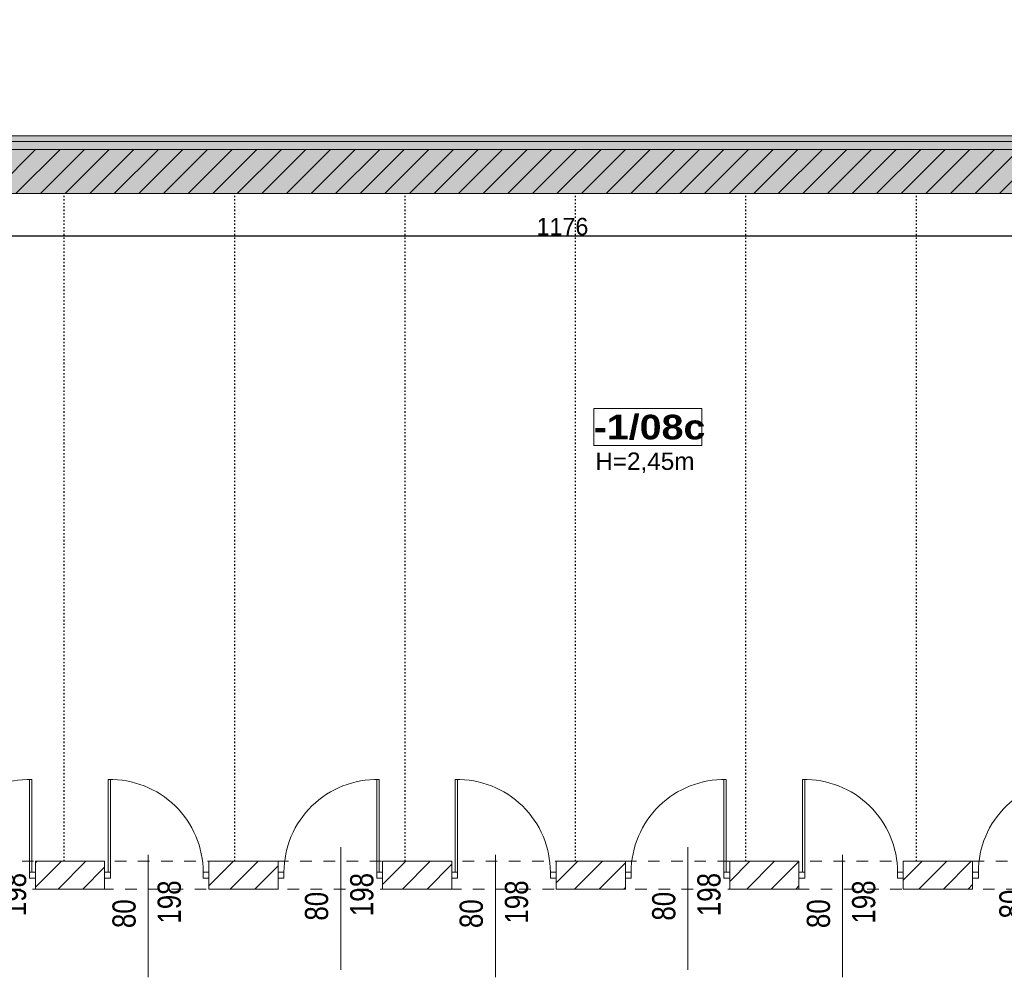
# Model space of a CAD drawing. Header units: millimetres. Extents: x -44596 to 32114, y 34976 to 82978.
# Tile 36 of 63: x 26880 to 27729, y 56620 to 57447. Entities that reach past the tile are written whole.
import ezdxf

# ---------------------------------------------------------------- set-up
doc = ezdxf.new("R2010")
doc.units = ezdxf.units.MM
doc.header["$MEASUREMENT"] = 0
doc.linetypes.add('ACAD_ISO03W100', pattern=[3, 1.2, -1.8])
doc.linetypes.add('Dashed-002', pattern=[20, 10, -10])
for name, color, linetype in [('410-Fundamenty', 7, 'Continuous'), ('MF-NR', 7, 'Continuous'), ('MF_KRESKOWANIE', 7, 'Continuous'), ('MF_NR', 7, 'Continuous'), ('MF_OKNA', 7, 'Continuous'), ('MF_OPISY', 7, 'Continuous'), ('MF_przerywana', 7, 'Continuous'), ('MF_SCIANY_DZIAL', 7, 'Continuous'), ('MF_SCIANY_KONSTR', 7, 'Continuous'), ('MF_WIDOK', 7, 'Continuous'), ('MF_WYM_DUŻE', 7, 'Continuous')]:
    doc.layers.add(name, color=color, linetype=linetype)
doc.styles.add('GENERATED_STYLE_2', font='txt')
doc.styles.add('GENERATED_STYLE_6', font='txt')
doc.dimstyles.new('GENERATED_STYLE__1', dxfattribs={"dimtxt": 15, "dimasz": 15.2, "dimexe": 0.18, "dimexo": 0.0625, "dimgap": 0.09, "dimtad": 1, "dimtih": 1, "dimtoh": 1, "dimdec": 0, "dimzin": 0, "dimdsep": 46, "dimtxsty": 'GENERATED_STYLE_2', "dimblk": 'ARROWHEAD_2', "dimblk1": 'ARROWHEAD_2', "dimblk2": 'ARROWHEAD_2', "dimcen": 0.09, "dimse1": 1, "dimse2": 1, "dimclrd": 7, "dimclre": 7, "dimclrt": 7, "dimadec": 0, "dimazin": 0, "dimtfac": 1, "dimtdec": 4, "dimtmove": 0, "dimatfit": 3, "dimfxl": 1, "dimtolj": 1, "dimtzin": 0, "dimarcsym": 0})
pattern_1 = [(45, (5608535.791, 4486378.817), (-10.606601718, 10.606601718), [])]
pattern_2 = [(45, (5608535.791, 4486378.817), (-7.071067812, 7.071067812), [7.5, -2.5]), (45, (5608535.791, 4486385.888), (-7.071067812, 7.071067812), [7.5, -2.5])]

# ---------------------------------------------------------------- blocks, each defined once
blk = doc.blocks.new('ARROWHEAD_2')
at = {"color": 0, "linetype": 'Continuous', "lineweight": 0}
for p, q in [((-0.378, -0.655), (0.378, 0.655)), ((0, 0), (-1, 0))]:
    blk.add_line(p, q, dxfattribs=at)
blk = doc.blocks.new('*D18')
at = {"layer": 'Defpoints', "color": 0}
for p in [(26771.19, 57296.49), (27947.19, 57296.49), (27947.19, 57260.24)]:
    blk.add_point(p, dxfattribs=at)
at = {"layer": 'MF_WYM_DUŻE', "color": 7, "linetype": 'Continuous', "lineweight": -2}
blk.add_line((26786.39, 57260.24), (27931.99, 57260.24), dxfattribs=at)
at = {"layer": 'MF_WYM_DUŻE', "color": 7, "lineweight": -2, "xscale": 15.2, "yscale": 15.2, "zscale": 15.2, "rotation": 180}
blk.add_blockref('ARROWHEAD_2', (26771.19, 57260.24), dxfattribs=at)
at = {"layer": 'MF_WYM_DUŻE', "color": 7, "lineweight": -2, "xscale": 15.2, "yscale": 15.2, "zscale": 15.2}
blk.add_blockref('ARROWHEAD_2', (27947.19, 57260.24), dxfattribs=at)
at = {"layer": 'MF_WYM_DUŻE', "color": 7, "lineweight": 13, "insert": (27347.93, 57267.99), "char_height": 15, "attachment_point": 5, "style": 'GENERATED_STYLE_2'}
blk.add_mtext('\\A1;1176', dxfattribs=at)

msp = doc.modelspace()

# ---------------------------------------------------------------- hatches: boundary and pattern name
at = {"layer": '410-Fundamenty', "linetype": 'Continuous', "lineweight": 0}
h = msp.add_hatch(dxfattribs=at)
h.set_pattern_fill('beton', color=251, style=0, pattern_type=2)
h.set_pattern_definition(pattern_2)
h.paths.add_polyline_path([(28752.19, 57341.49), (26322.19, 57341.49), (26307.19, 57326.49), (28767.19, 57326.49)])
h = msp.add_hatch(dxfattribs=at)
h.set_pattern_fill('Styropian', color=251, style=0, pattern_type=2)
h.set_pattern_definition([(90, (5608535.7913, 4486378.8167), (-3.4641016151, 0), [2, -4]), (90, (5608534.0592, 4486381.8167), (-3.4641016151, 0), [2, -4]), (150, (5608535.7913, 4486380.8167), (1.7320508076, 3), [2, -4]), (150, (5608532.3272, 4486380.8167), (1.7320508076, 3), [2, -4]), (210, (5608535.7913, 4486378.8167), (-1.7320508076, 3), [2, -4]), (210, (5608532.3272, 4486378.8167), (-1.7320508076, 3), [2, -4])])
h.paths.add_polyline_path([(28747.19, 57346.49), (26327.19, 57346.49), (26322.19, 57341.49), (28752.19, 57341.49)])
h = msp.add_hatch(dxfattribs=at)
h.set_pattern_fill('beton', color=251, style=0, pattern_type=2)
h.set_pattern_definition(pattern_2)
h.paths.add_polyline_path([(28767.19, 57326.49), (26307.19, 57326.49), (26302.19, 57321.49), (28772.19, 57321.49)])
h = msp.add_hatch(dxfattribs=at)
h.set_pattern_fill('beton', color=251, style=0, pattern_type=2)
h.set_pattern_definition(pattern_2)
h.paths.add_polyline_path([(28772.19, 57321.49), (26302.19, 57321.49), (26277.19, 57296.49), (28797.19, 57296.49)])
at = {"layer": 'MF_KRESKOWANIE', "linetype": 'Continuous', "lineweight": 13}
h = msp.add_hatch(dxfattribs=at)
h.set_pattern_fill('bloczki_ceramiczne', color=251, style=0, pattern_type=2)
h.set_pattern_definition(pattern_1)
h.paths.add_polyline_path([(28759.22, 59150.49), (28759.19, 57334.5), (26477.19, 57334.49), (26357.19, 57334.49), (26327.19, 57334.49), (26327.19, 57296.49), (26357.19, 57296.49), (26477.19, 57296.49), (28797.19, 57296.49), (28797.19, 59112.49), (30905.19, 59112.49), (30905.19, 59150.49)])
h = msp.add_hatch(dxfattribs=at)
h.set_pattern_fill('bloczki_ceramiczne', color=251, style=0, pattern_type=2)
h.set_pattern_definition(pattern_1)
h.paths.add_polyline_path([(26952.94, 56696.49), (26952.94, 56720.49), (26893.19, 56720.49), (26893.19, 56696.49)])
h = msp.add_hatch(dxfattribs=at)
h.set_pattern_fill('bloczki_ceramiczne', color=251, style=0, pattern_type=2)
h.set_pattern_definition(pattern_1)
h.paths.add_polyline_path([(27102.69, 56696.49), (27102.69, 56720.49), (27042.94, 56720.49), (27042.94, 56696.49)])
h = msp.add_hatch(dxfattribs=at)
h.set_pattern_fill('bloczki_ceramiczne', color=251, style=0, pattern_type=2)
h.set_pattern_definition(pattern_1)
h.paths.add_polyline_path([(27192.69, 56720.49), (27192.69, 56696.49), (27252.44, 56696.49), (27252.44, 56720.49)])
h = msp.add_hatch(dxfattribs=at)
h.set_pattern_fill('bloczki_ceramiczne', color=251, style=0, pattern_type=2)
h.set_pattern_definition(pattern_1)
h.paths.add_polyline_path([(27402.19, 56720.49), (27342.44, 56720.49), (27342.44, 56696.49), (27402.19, 56696.49)])
h = msp.add_hatch(dxfattribs=at)
h.set_pattern_fill('bloczki_ceramiczne', color=251, style=0, pattern_type=2)
h.set_pattern_definition(pattern_1)
h.paths.add_polyline_path([(27551.94, 56696.49), (27551.94, 56720.49), (27492.19, 56720.49), (27492.19, 56696.49)])
h = msp.add_hatch(dxfattribs=at)
h.set_pattern_fill('bloczki_ceramiczne', color=251, style=0, pattern_type=2)
h.set_pattern_definition(pattern_1)
h.paths.add_polyline_path([(27641.94, 56696.49), (27672.19, 56696.49), (27701.69, 56696.49), (27701.69, 56720.49), (27641.94, 56720.49)])

# ---------------------------------------------------------------- linework, layer by layer
at = {"layer": '410-Fundamenty', "color": 251, "linetype": 'Continuous', "lineweight": 13}
msp.add_line((28752.19, 57341.49), (26322.19, 57341.49), dxfattribs=at)
at = {"layer": '410-Fundamenty', "color": 251, "linetype": 'Continuous', "lineweight": 13, "flags": 128}
for points in [[(28747.19, 57346.49), (26327.19, 57346.49)], [(26277.19, 57296.49), (28797.19, 57296.49)]]:
    msp.add_lwpolyline(points, dxfattribs=at)
at = {"layer": 'MF-NR', "color": 251, "linetype": 'Continuous', "lineweight": 13}
for p, q in [((27374.89, 57110.99), (27468.23, 57110.99)), ((27374.89, 57079.09), (27374.89, 57110.99)), ((27468.23, 57110.99), (27468.23, 57079.09))]:
    msp.add_line(p, q, dxfattribs=at)
at = {"layer": 'MF-NR', "color": 251, "linetype": 'Continuous', "lineweight": 13, "flags": 128}
msp.add_lwpolyline([(27468.23, 57079.09), (27374.89, 57079.09)], dxfattribs=at)
at = {"layer": 'MF_OKNA', "color": 251, "linetype": 'Continuous', "lineweight": 13}
for p, q in [((26888.19, 56710.99), (26888.19, 56790.99)), ((26890.19, 56710.99), (26890.19, 56790.97)), ((26955.94, 56710.99), (26955.94, 56790.97)), ((26957.94, 56710.99), (26957.94, 56790.99)), ((27187.69, 56710.99), (27187.69, 56790.99)), ((27189.69, 56710.99), (27189.69, 56790.97)), ((27255.44, 56710.99), (27255.44, 56790.97)), ((27257.44, 56710.99), (27257.44, 56790.99)), ((27487.19, 56710.99), (27487.19, 56790.99)), ((27489.19, 56710.99), (27489.19, 56790.97)), ((27554.94, 56710.99), (27554.94, 56790.97)), ((27556.94, 56710.99), (27556.94, 56790.99)), ((27156.58, 56626.8), (27156.58, 56732.6)), ((27456.08, 56626.8), (27456.08, 56732.6)), ((26990.52, 56620.37), (26990.52, 56726.17)), ((27290.02, 56620.37), (27290.02, 56726.17)), ((27589.52, 56620.37), (27589.52, 56726.17)), ((26888.19, 56705.99), (26888.19, 56710.99)), ((26888.19, 56710.99), (26893.19, 56710.99)), ((26893.19, 56705.99), (26888.19, 56705.99)), ((26893.19, 56708.49), (26893.19, 56705.99)), ((26957.94, 56710.99), (26952.94, 56710.99)), ((26952.94, 56708.49), (26952.94, 56705.99)), ((26952.94, 56705.99), (26957.94, 56705.99)), ((26957.94, 56705.99), (26957.94, 56710.99)), ((27037.94, 56705.99), (27037.94, 56710.99)), ((27037.94, 56710.99), (27042.94, 56710.99)), ((27042.94, 56705.99), (27037.94, 56705.99)), ((27042.94, 56708.49), (27042.94, 56705.99)), ((27107.69, 56710.99), (27102.69, 56710.99)), ((27102.69, 56708.49), (27102.69, 56705.99)), ((27102.69, 56705.99), (27107.69, 56705.99)), ((27107.69, 56705.99), (27107.69, 56710.99)), ((27187.69, 56705.99), (27187.69, 56710.99)), ((27187.69, 56710.99), (27192.69, 56710.99)), ((27192.69, 56705.99), (27187.69, 56705.99)), ((27192.69, 56708.49), (27192.69, 56705.99)), ((27257.44, 56710.99), (27252.44, 56710.99)), ((27252.44, 56708.49), (27252.44, 56705.99)), ((27252.44, 56705.99), (27257.44, 56705.99)), ((27257.44, 56705.99), (27257.44, 56710.99)), ((27337.44, 56705.99), (27337.44, 56710.99)), ((27337.44, 56710.99), (27342.44, 56710.99)), ((27342.44, 56705.99), (27337.44, 56705.99)), ((27342.44, 56708.49), (27342.44, 56705.99)), ((27407.19, 56710.99), (27402.19, 56710.99)), ((27402.19, 56708.49), (27402.19, 56705.99)), ((27402.19, 56705.99), (27407.19, 56705.99)), ((27407.19, 56705.99), (27407.19, 56710.99)), ((27487.19, 56705.99), (27487.19, 56710.99)), ((27487.19, 56710.99), (27492.19, 56710.99)), ((27492.19, 56705.99), (27487.19, 56705.99)), ((27492.19, 56708.49), (27492.19, 56705.99)), ((27556.94, 56710.99), (27551.94, 56710.99)), ((27551.94, 56708.49), (27551.94, 56705.99)), ((27551.94, 56705.99), (27556.94, 56705.99)), ((27556.94, 56705.99), (27556.94, 56710.99)), ((27636.94, 56705.99), (27636.94, 56710.99)), ((27636.94, 56710.99), (27641.94, 56710.99)), ((27641.94, 56705.99), (27636.94, 56705.99)), ((27641.94, 56708.49), (27641.94, 56705.99)), ((27706.69, 56710.99), (27701.69, 56710.99)), ((27701.69, 56708.49), (27701.69, 56705.99)), ((27701.69, 56705.99), (27706.69, 56705.99)), ((27706.69, 56705.99), (27706.69, 56710.99))]:
    msp.add_line(p, q, dxfattribs=at)
for centre, start, end in [((26888.19, 56710.99), 88.56746, 180), ((26957.94, 56710.99), 0, 91.43254), ((27187.69, 56710.99), 88.56746, 180), ((27257.44, 56710.99), 0, 91.43254), ((27487.19, 56710.99), 88.56746, 180), ((27556.94, 56710.99), 0, 91.43254), ((27786.69, 56710.99), 88.56746, 180)]:
    msp.add_arc(centre, 80, start, end, dxfattribs=at)
at = {"layer": 'MF_przerywana', "color": 251, "linetype": 'Dashed-002', "lineweight": 13, "flags": 128}
msp.add_lwpolyline([(26341.69, 56720.49), (28989.19, 56720.49), (28989.19, 56696.49), (26341.69, 56696.49)], close=True, dxfattribs=at)
at = {"layer": 'MF_SCIANY_DZIAL', "color": 251, "linetype": 'ACAD_ISO03W100', "lineweight": 25}
for p, q in [((26918.19, 56720.49), (26918.19, 57296.49)), ((27065.19, 56720.49), (27065.19, 57296.49)), ((27212.19, 56720.49), (27212.19, 57296.49)), ((27359.19, 56720.49), (27359.19, 57296.49)), ((27506.19, 56720.49), (27506.19, 57296.49)), ((27653.19, 56720.49), (27653.19, 57296.49))]:
    msp.add_line(p, q, dxfattribs=at)
at = {"layer": 'MF_SCIANY_KONSTR', "color": 251, "linetype": 'Continuous', "lineweight": 13}
for p, q in [((26462.19, 57334.49), (28759.19, 57334.5)), ((26477.19, 57296.49), (28797.19, 57296.49)), ((26893.19, 56720.49), (26952.94, 56720.49)), ((26893.19, 56720.49), (26893.19, 56696.49)), ((26952.94, 56696.49), (26952.94, 56720.49)), ((27102.69, 56720.49), (27042.94, 56720.49)), ((27042.94, 56720.49), (27042.94, 56696.49)), ((27102.69, 56696.49), (27102.69, 56720.49)), ((27252.44, 56720.49), (27192.69, 56720.49)), ((27192.69, 56720.49), (27192.69, 56696.49)), ((27252.44, 56696.49), (27252.44, 56720.49)), ((27342.44, 56720.49), (27402.19, 56720.49)), ((27342.44, 56720.49), (27342.44, 56696.49)), ((27402.19, 56696.49), (27402.19, 56720.49)), ((27492.19, 56720.49), (27551.94, 56720.49)), ((27492.19, 56720.49), (27492.19, 56696.49)), ((27551.94, 56696.49), (27551.94, 56720.49)), ((27641.94, 56720.49), (27701.69, 56720.49)), ((27641.94, 56720.49), (27641.94, 56696.49)), ((27701.69, 56696.49), (27701.69, 56720.49)), ((26893.19, 56696.49), (26952.94, 56696.49)), ((26893.19, 56696.49), (26952.94, 56696.49)), ((27042.94, 56696.49), (27102.69, 56696.49)), ((27192.69, 56696.49), (27252.44, 56696.49)), ((27402.19, 56696.49), (27342.44, 56696.49)), ((27342.44, 56696.49), (27402.19, 56696.49)), ((27492.19, 56696.49), (27551.94, 56696.49)), ((27551.94, 56696.49), (27492.19, 56696.49)), ((27672.19, 56696.49), (27641.94, 56696.49)), ((27641.94, 56696.49), (27672.19, 56696.49)), ((27701.69, 56696.49), (27672.19, 56696.49))]:
    msp.add_line(p, q, dxfattribs=at)
at = {"layer": 'MF_WIDOK', "color": 251, "linetype": 'Continuous', "lineweight": 15, "flags": 128}
msp.add_lwpolyline([(27374.89, 57110.99), (27468.23, 57110.99), (27468.23, 57079.09), (27374.89, 57079.09)], close=True, dxfattribs=at)

# ---------------------------------------------------------------- texts
at = {"layer": 'MF_NR', "color": 251, "linetype": 'Continuous', "lineweight": 13, "insert": (27374.8, 57083.86), "char_height": 21.2625, "attachment_point": 7, "style": 'GENERATED_STYLE_6'}
msp.add_mtext('\\A1;{\\pql;\\fArial Black|b0|i0|c238|p38;-1/08c}', dxfattribs=at)
at = {"layer": 'MF_OKNA', "color": 251, "linetype": 'Continuous', "lineweight": 13, "char_height": 20, "attachment_point": 4, "rotation": 90, "style": 'GENERATED_STYLE_2'}
for s, insert in [('\\A1;{\\W0.800000x;\\pql;\\fArial|b0|i0|c238|p38;198}', (26875.41, 56673.1)), ('\\A1;{\\W0.800000x;\\pql;\\fArial|b0|i0|c238|p38;198}', (27174.91, 56673.1)), ('\\A1;{\\W0.800000x;\\pql;\\fArial|b0|i0|c238|p38;198}', (27474.41, 56673.1)), ('\\A1;{\\W0.800000x;\\pql;\\fArial|b0|i0|c238|p38;198}', (27008.85, 56666.67)), ('\\A1;{\\W0.800000x;\\pql;\\fArial|b0|i0|c238|p38;198}', (27308.35, 56666.67)), ('\\A1;{\\W0.800000x;\\pql;\\fArial|b0|i0|c238|p38;198}', (27607.85, 56666.67)), ('\\A1;{\\W0.800000x;\\pql;\\fArial|b0|i0|c238|p38;80}', (27135.89, 56669.26)), ('\\A1;{\\W0.800000x;\\pql;\\fArial|b0|i0|c238|p38;80}', (27435.39, 56669.26)), ('\\A1;{\\W0.800000x;\\pql;\\fArial|b0|i0|c238|p38;80}', (27734.89, 56671.14)), ('\\A1;{\\W0.800000x;\\pql;\\fArial|b0|i0|c238|p38;80}', (26969.83, 56662.83)), ('\\A1;{\\W0.800000x;\\pql;\\fArial|b0|i0|c238|p38;80}', (27269.33, 56662.83)), ('\\A1;{\\W0.800000x;\\pql;\\fArial|b0|i0|c238|p38;80}', (27568.83, 56662.83))]:
    msp.add_mtext(s, dxfattribs=dict(at, insert=insert))
at = {"layer": 'MF_OPISY', "color": 251, "linetype": 'Continuous', "lineweight": 13, "insert": (27419, 57073.15), "char_height": 15, "attachment_point": 2, "style": 'GENERATED_STYLE_2'}
msp.add_mtext('\\A1;{\\pqc;\\fArial|b0|i0|c238|p38;H=2,45m}', dxfattribs=at)

# ---------------------------------------------------------------- dimensions: what is measured, and where the dimension line sits
at = {"layer": 'MF_WYM_DUŻE', "color": 251, "linetype": 'Continuous', "lineweight": 13}
dim = msp.add_linear_dim(base=(27947.19, 57260.24), p1=(26771.19, 57296.49), p2=(27947.19, 57296.49), dimstyle='GENERATED_STYLE__1', dxfattribs=at)
dim.commit()
dim.dimension.update_dxf_attribs({"geometry": '*D18', "text_midpoint": (27347.93, 57260.24), "dimtype": 160})

doc.saveas('drawing.dxf')
